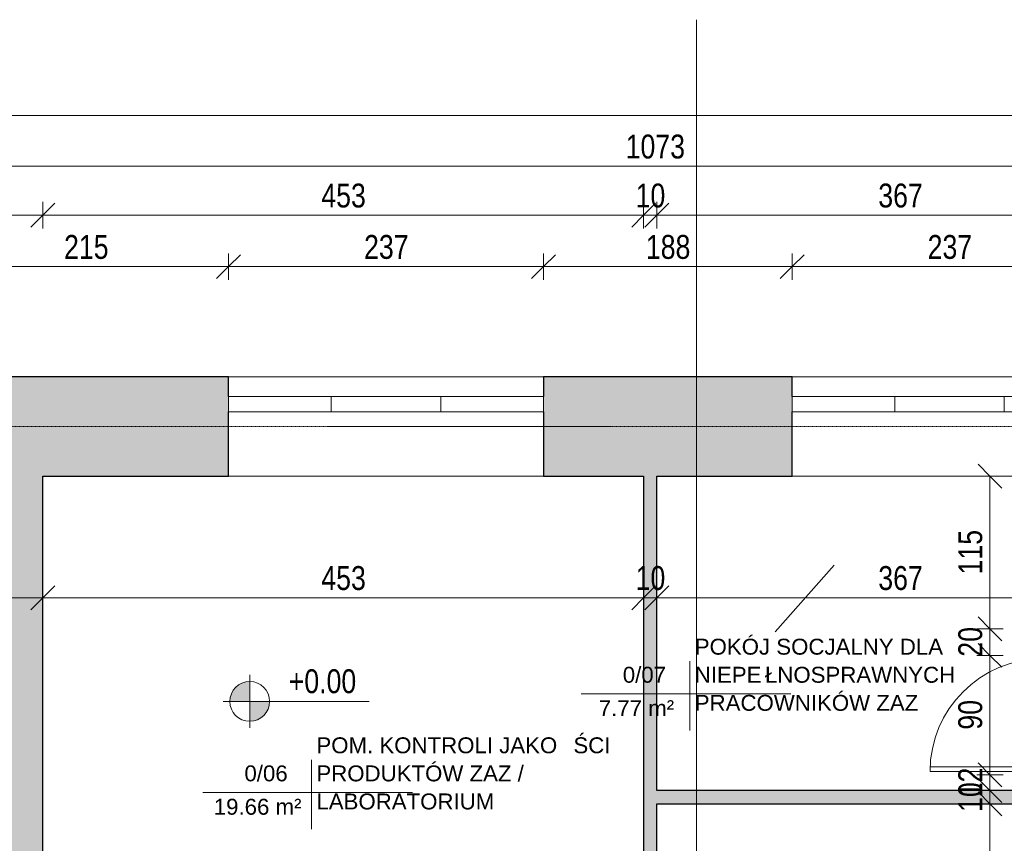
# Model space of a CAD drawing. Header units: centimetres. Extents: x 14727 to 18351, y -10882 to -8514.
# Tile 6 of 20: x 15178 to 15921, y -9194 to -8574. Entities that reach past the tile are written whole.
import ezdxf

# ---------------------------------------------------------------- set-up
doc = ezdxf.new("R2010")
doc.units = ezdxf.units.CM
doc.linetypes.add('Linia siatki', pattern=[0.9925, 0.47, -0.2175, 0.0875, -0.2175])
for name, color, linetype, lineweight in [('A-ANNO-DIMS', 211, 'Continuous', 9), ('A-ANNO-DIMS-100', 211, 'Continuous', 9), ('A-AREA-IDEN', 2, 'Continuous', 9), ('A-DETL-THIN', 151, 'Continuous', 9), ('A-DOOR', 31, 'Continuous', 9), ('A-DOOR-FRAM', 31, 'Continuous', 18), ('A-GLAZ', 151, 'Continuous', 9), ('A-WALL', 113, 'Continuous', 9), ('A-WALL-PATT', 111, 'Continuous', 25), ('G-ANNO-DIMS', 111, 'Continuous', 9), ('S-GRID', 1, 'Continuous', 9)]:
    doc.layers.add(name, color=color, linetype=linetype, lineweight=lineweight)
doc.styles.add('Arial_1', font='arial.ttf', dxfattribs={"height": 12})
doc.styles.add('Arial_3', font='arial.ttf', dxfattribs={"width": 0.8, "height": 18})
doc.dimstyles.new('Przekątna_-_1_8_mm_Arial', dxfattribs={"dimscale": 30.48, "dimtxt": 18.364669, "dimasz": 0.590551, "dimexe": 0.328084, "dimexo": 0.0625, "dimgap": 0.016404, "dimtad": 1, "dimdec": 0, "dimdsep": 46, "dimtxsty": 'Arial_3', "dimblk1": 'OBLIQUE', "dimblk2": 'OBLIQUE', "dimsah": 1, "dimcen": 0.09, "dimazin": 0, "dimtfac": 1, "dimtdec": 4, "dimtix": 1, "dimtmove": 0, "dimatfit": 3, "dimfxl": 0.328084, "dimfxlon": 1, "dimtvp": 1, "dimtolj": 1, "dimtzin": 0, "dimarcsym": 2})

# ---------------------------------------------------------------- blocks, each defined once
blk = doc.blocks.new('Drzwi-wewnętrzne-jednoskrzydłowe-dwupanelowe-drewniane - 900 x 2100mm-435349-3b_Poziom parteru inwentaryzacja')
at = {"layer": 'A-DOOR'}
for p, q in [((-49.64, 7.32), (-43.14, 7.32)), ((-49.64, 5.32), (-49.64, 7.32)), ((-43.14, 5.32), (-49.64, 5.32)), ((-43.14, 7.32), (-43.14, 5.32)), ((43.13, 7.32), (49.63, 7.32)), ((43.13, 5.32), (43.13, 7.32)), ((49.63, 5.32), (43.13, 5.32)), ((49.63, 7.32), (49.63, 5.32)), ((-49.64, -4.68), (-43.14, -4.68)), ((-49.64, -6.68), (-49.64, -4.68)), ((-43.14, -6.68), (-49.64, -6.68)), ((-43.14, -4.68), (-43.14, -6.68)), ((43.13, -4.68), (49.63, -4.68)), ((43.13, -6.68), (43.13, -4.68)), ((49.63, -6.68), (43.13, -6.68)), ((49.63, -4.68), (49.63, -6.68))]:
    blk.add_line(p, q, dxfattribs=at)
at = {"layer": 'A-DOOR', "lineweight": 18}
for p, q in [((39, -4.68), (42.5, -4.68)), ((39, -89.68), (39, -4.68)), ((42.5, -4.68), (42.5, -89.68)), ((42.5, -89.68), (39, -89.68))]:
    blk.add_line(p, q, dxfattribs=at)
at = {"layer": 'A-DOOR'}
blk.add_arc((42.5, -4.68), 85, 180, 270, dxfattribs=at)
at = {"layer": 'A-DOOR-FRAM'}
for p, q in [((-45, 5.32), (-42.5, 5.32)), ((-45, -4.68), (-45, 5.32)), ((-42.5, 5.32), (-42.5, 2.31)), ((-42.5, 2.31), (-41.23, 2.31)), ((-41.23, 2.31), (-41.23, -1.18)), ((41.23, 2.31), (42.5, 2.31)), ((41.23, -1.18), (41.23, 2.31)), ((42.5, 5.32), (45, 5.32)), ((42.5, 2.31), (42.5, 5.32)), ((45, 5.32), (45, -4.68)), ((-42.5, -4.68), (-45, -4.68)), ((-42.5, -1.18), (-42.5, -4.68)), ((-41.23, -1.18), (-42.5, -1.18)), ((42.5, -1.18), (41.23, -1.18)), ((42.5, -4.68), (42.5, -1.18)), ((45, -4.68), (42.5, -4.68))]:
    blk.add_line(p, q, dxfattribs=at)
blk = doc.blocks.new('Aluminum_2 szybowe - 160x140-605508-3b_Poziom parteru inwentaryzacja')
at = {"layer": 'A-GLAZ'}
for p, q in [((-137.16, 25.16), (22.84, 25.16)), ((-137.16, 13.73), (-137.16, 25.16)), ((22.84, 25.16), (22.84, 13.73)), ((22.84, 13.73), (-137.16, 13.73))]:
    blk.add_line(p, q, dxfattribs=at)
blk = doc.blocks.new('Etyk_pom_1_mala - Etyk_pom_1_mala-219433-3b_Poziom parteru inwentaryzacja')
at = {"layer": 'A-AREA-IDEN'}
for p, q in [((-0.0958, 0.1444), (-0.0958, -0.3781)), ((-0.9154, -0.1015), (0.6661, -0.1015))]:
    blk.add_line(p, q, dxfattribs=at)
blk = doc.blocks.new('DIMBLOCK1-3b_Poziom parteru inwentaryzacja')
at = {"layer": 'A-ANNO-DIMS-100'}
for p, q in [((15120.62, -8759.72), (15120.62, -8749.72)), ((15120.62, -8759.72), (15129.62, -8750.72)), ((15335.62, -8759.72), (15335.62, -8749.72)), ((15335.62, -8759.72), (15344.62, -8750.72)), ((15120.62, -8759.72), (15111.62, -8768.72)), ((15120.62, -8759.72), (15335.62, -8759.72)), ((15120.62, -8759.72), (15120.62, -8769.72)), ((15335.62, -8759.72), (15326.62, -8768.72)), ((15335.62, -8759.72), (15335.62, -8769.72))]:
    blk.add_line(p, q, dxfattribs=at)
at = {"layer": 'A-ANNO-DIMS-100', "color": 0, "insert": (15211.59, -8735.85), "char_height": 18, "width": 39.6677, "attachment_point": 1, "line_spacing_factor": 0.941778, "style": 'Arial_3'}
blk.add_mtext('215', dxfattribs=at)
blk = doc.blocks.new('_Oblique')
at = {"color": 0, "linetype": 'ByBlock', "lineweight": -2}
blk.add_line((-0.5, -0.5), (0.5, 0.5), dxfattribs=at)
blk = doc.blocks.new('DIMBLOCK2-3b_Poziom parteru inwentaryzacja')
at = {"layer": 'A-ANNO-DIMS-100'}
for p, q in [((15335.62, -8759.72), (15335.62, -8749.72)), ((15335.62, -8759.72), (15344.62, -8750.72)), ((15573.08, -8759.72), (15573.08, -8749.72)), ((15573.08, -8759.72), (15582.08, -8750.72)), ((15335.62, -8759.72), (15326.62, -8768.72)), ((15335.62, -8759.72), (15573.08, -8759.72)), ((15335.62, -8759.72), (15335.62, -8769.72)), ((15573.08, -8759.72), (15564.08, -8768.72)), ((15573.08, -8759.72), (15573.08, -8769.72))]:
    blk.add_line(p, q, dxfattribs=at)
at = {"layer": 'A-ANNO-DIMS-100', "color": 0, "insert": (15437.82, -8735.85), "char_height": 18, "width": 39.6677, "attachment_point": 1, "line_spacing_factor": 0.941778, "style": 'Arial_3'}
blk.add_mtext('237', dxfattribs=at)
blk = doc.blocks.new('DIMBLOCK3-3b_Poziom parteru inwentaryzacja')
at = {"layer": 'A-ANNO-DIMS-100'}
for p, q in [((15573.08, -8759.72), (15573.08, -8749.72)), ((15573.08, -8759.72), (15582.08, -8750.72)), ((15760.62, -8759.72), (15760.62, -8749.72)), ((15760.62, -8759.72), (15769.62, -8750.72)), ((15573.08, -8759.72), (15564.08, -8768.72)), ((15573.08, -8759.72), (15760.62, -8759.72)), ((15573.08, -8759.72), (15573.08, -8769.72)), ((15760.62, -8759.72), (15751.62, -8768.72)), ((15760.62, -8759.72), (15760.62, -8769.72))]:
    blk.add_line(p, q, dxfattribs=at)
at = {"layer": 'A-ANNO-DIMS-100', "color": 0, "insert": (15650.32, -8735.85), "char_height": 18, "width": 39.6677, "attachment_point": 1, "line_spacing_factor": 0.941778, "style": 'Arial_3'}
blk.add_mtext('188', dxfattribs=at)
blk = doc.blocks.new('DIMBLOCK4-3b_Poziom parteru inwentaryzacja')
at = {"layer": 'A-ANNO-DIMS-100'}
for p, q in [((15760.62, -8759.72), (15760.62, -8749.72)), ((15760.62, -8759.72), (15769.62, -8750.72)), ((15998.08, -8759.72), (15998.08, -8749.72)), ((15998.08, -8759.72), (16007.08, -8750.72)), ((15760.62, -8759.72), (15751.62, -8768.72)), ((15760.62, -8759.72), (15998.08, -8759.72)), ((15760.62, -8759.72), (15760.62, -8769.72)), ((15998.08, -8759.72), (15989.08, -8768.72)), ((15998.08, -8759.72), (15998.08, -8769.72))]:
    blk.add_line(p, q, dxfattribs=at)
at = {"layer": 'A-ANNO-DIMS-100', "color": 0, "insert": (15862.82, -8735.85), "char_height": 18, "width": 39.6677, "attachment_point": 1, "line_spacing_factor": 0.941778, "style": 'Arial_3'}
blk.add_mtext('237', dxfattribs=at)
blk = doc.blocks.new('DIMBLOCK16-3b_Poziom parteru inwentaryzacja')
at = {"layer": 'A-ANNO-DIMS-100'}
for p, q in [((15120.62, -8720.97), (15120.62, -8710.97)), ((15120.62, -8720.97), (15129.62, -8711.97)), ((15195.62, -8720.97), (15195.62, -8710.97)), ((15195.62, -8720.97), (15204.62, -8711.97)), ((15120.62, -8720.97), (15111.62, -8729.97)), ((15120.62, -8720.97), (15195.62, -8720.97)), ((15120.62, -8720.97), (15120.62, -8730.97)), ((15195.62, -8720.97), (15186.62, -8729.97)), ((15195.62, -8720.97), (15195.62, -8730.97))]:
    blk.add_line(p, q, dxfattribs=at)
at = {"layer": 'A-ANNO-DIMS-100', "color": 0, "insert": (15147.1, -8697.1), "char_height": 18, "width": 26.4451, "attachment_point": 1, "line_spacing_factor": 0.941778, "style": 'Arial_3'}
blk.add_mtext('75', dxfattribs=at)
blk = doc.blocks.new('DIMBLOCK17-3b_Poziom parteru inwentaryzacja')
at = {"layer": 'A-ANNO-DIMS-100'}
for p, q in [((15195.62, -8720.97), (15195.62, -8710.97)), ((15195.62, -8720.97), (15204.62, -8711.97)), ((15648.62, -8720.97), (15648.62, -8710.97)), ((15648.62, -8720.97), (15657.62, -8711.97)), ((15195.62, -8720.97), (15186.62, -8729.97)), ((15195.62, -8720.97), (15648.62, -8720.97)), ((15195.62, -8720.97), (15195.62, -8730.97)), ((15648.62, -8720.97), (15639.62, -8729.97)), ((15648.62, -8720.97), (15648.62, -8730.97))]:
    blk.add_line(p, q, dxfattribs=at)
at = {"layer": 'A-ANNO-DIMS-100', "color": 0, "insert": (15405.59, -8697.1), "char_height": 18, "width": 39.6677, "attachment_point": 1, "line_spacing_factor": 0.941778, "style": 'Arial_3'}
blk.add_mtext('453', dxfattribs=at)
blk = doc.blocks.new('DIMBLOCK18-3b_Poziom parteru inwentaryzacja')
at = {"layer": 'A-ANNO-DIMS-100'}
for p, q in [((15648.62, -8720.97), (15648.62, -8710.97)), ((15648.62, -8720.97), (15657.62, -8711.97)), ((15658.62, -8720.97), (15658.62, -8710.97)), ((15658.62, -8720.97), (15667.62, -8711.97)), ((15648.62, -8720.97), (15639.62, -8729.97)), ((15648.62, -8720.97), (15658.62, -8720.97)), ((15648.62, -8720.97), (15648.62, -8730.97)), ((15658.62, -8720.97), (15649.62, -8729.97)), ((15658.62, -8720.97), (15658.62, -8730.97))]:
    blk.add_line(p, q, dxfattribs=at)
at = {"layer": 'A-ANNO-DIMS-100', "color": 0, "insert": (15642.6, -8697.1), "char_height": 18, "width": 26.4451, "attachment_point": 1, "line_spacing_factor": 0.941778, "style": 'Arial_3'}
blk.add_mtext('10', dxfattribs=at)
blk = doc.blocks.new('DIMBLOCK19-3b_Poziom parteru inwentaryzacja')
at = {"layer": 'A-ANNO-DIMS-100'}
for p, q in [((15658.62, -8720.97), (15658.62, -8710.97)), ((15658.62, -8720.97), (15667.62, -8711.97)), ((16025.62, -8720.97), (16025.62, -8710.97)), ((16025.62, -8720.97), (16034.62, -8711.97)), ((15658.62, -8720.97), (15649.62, -8729.97)), ((15658.62, -8720.97), (16025.62, -8720.97)), ((15658.62, -8720.97), (15658.62, -8730.97)), ((16025.62, -8720.97), (16016.62, -8729.97)), ((16025.62, -8720.97), (16025.62, -8730.97))]:
    blk.add_line(p, q, dxfattribs=at)
at = {"layer": 'A-ANNO-DIMS-100', "color": 0, "insert": (15825.59, -8697.1), "char_height": 18, "width": 39.6677, "attachment_point": 1, "line_spacing_factor": 0.941778, "style": 'Arial_3'}
blk.add_mtext('367', dxfattribs=at)
blk = doc.blocks.new('DIMBLOCK35-3b_Poziom parteru inwentaryzacja')
at = {"layer": 'A-ANNO-DIMS-100'}
for p, q in [((15120.62, -8684.04), (15120.62, -8674.04)), ((15120.62, -8684.04), (15129.62, -8675.04)), ((16193.62, -8684.04), (16193.62, -8674.04)), ((16193.62, -8684.04), (16202.62, -8675.04)), ((15120.62, -8684.04), (15111.62, -8693.04)), ((15120.62, -8684.04), (16193.62, -8684.04)), ((15120.62, -8684.04), (15120.62, -8694.04)), ((16193.62, -8684.04), (16184.62, -8693.04)), ((16193.62, -8684.04), (16193.62, -8694.04))]:
    blk.add_line(p, q, dxfattribs=at)
at = {"layer": 'A-ANNO-DIMS-100', "color": 0, "insert": (15635.08, -8660.18), "char_height": 18, "width": 52.8902, "attachment_point": 1, "line_spacing_factor": 0.941778, "style": 'Arial_3'}
blk.add_mtext('1073', dxfattribs=at)
blk = doc.blocks.new('DIMBLOCK38-3b_Poziom parteru inwentaryzacja')
at = {"layer": 'A-ANNO-DIMS-100'}
for p, q in [((15120.62, -8645.78), (15120.62, -8635.78)), ((15120.62, -8645.78), (15129.62, -8636.78)), ((17920.62, -8645.78), (17920.62, -8635.78)), ((17920.62, -8645.78), (17929.62, -8636.78)), ((15120.62, -8645.78), (15111.62, -8654.78)), ((15120.62, -8645.78), (17920.62, -8645.78)), ((15120.62, -8645.78), (15120.62, -8655.78)), ((17920.62, -8645.78), (17911.62, -8654.78)), ((17920.62, -8645.78), (17920.62, -8655.78))]:
    blk.add_line(p, q, dxfattribs=at)
at = {"layer": 'A-ANNO-DIMS-100', "color": 0, "insert": (16498.58, -8621.91), "char_height": 18, "width": 52.8902, "attachment_point": 1, "line_spacing_factor": 0.941778, "style": 'Arial_3'}
blk.add_mtext('2800', dxfattribs=at)
blk = doc.blocks.new('DIMBLOCK189-3b_Poziom parteru inwentaryzacja')
at = {"layer": 'A-ANNO-DIMS-100'}
for p, q in [((15909.8, -8917.71), (15900.8, -8908.71)), ((15909.8, -8917.71), (15899.8, -8917.71)), ((15909.8, -8917.71), (15909.8, -9032.71)), ((15909.8, -8917.71), (15918.8, -8926.71)), ((15909.8, -8917.71), (15919.8, -8917.71)), ((15909.8, -9032.71), (15900.8, -9023.71)), ((15909.8, -9032.71), (15899.8, -9032.71)), ((15909.8, -9032.71), (15918.8, -9041.71)), ((15909.8, -9032.71), (15919.8, -9032.71))]:
    blk.add_line(p, q, dxfattribs=at)
at = {"layer": 'A-ANNO-DIMS-100', "color": 0, "insert": (15885.93, -8991.74), "char_height": 18, "width": 39.6677, "attachment_point": 1, "rotation": 90, "line_spacing_factor": 0.941778, "style": 'Arial_3'}
blk.add_mtext('115', dxfattribs=at)
blk = doc.blocks.new('DIMBLOCK190-3b_Poziom parteru inwentaryzacja')
at = {"layer": 'A-ANNO-DIMS-100'}
for p, q in [((15909.8, -9032.71), (15900.8, -9023.71)), ((15909.8, -9032.71), (15899.8, -9032.71)), ((15909.8, -9032.71), (15909.8, -9052.71)), ((15909.8, -9032.71), (15918.8, -9041.71)), ((15909.8, -9032.71), (15919.8, -9032.71)), ((15909.8, -9052.71), (15900.8, -9043.71)), ((15909.8, -9052.71), (15899.8, -9052.71)), ((15909.8, -9052.71), (15918.8, -9061.71)), ((15909.8, -9052.71), (15919.8, -9052.71))]:
    blk.add_line(p, q, dxfattribs=at)
at = {"layer": 'A-ANNO-DIMS-100', "color": 0, "insert": (15885.93, -9053.73), "char_height": 18, "width": 26.4451, "attachment_point": 1, "rotation": 90, "line_spacing_factor": 0.941778, "style": 'Arial_3'}
blk.add_mtext('20', dxfattribs=at)
blk = doc.blocks.new('DIMBLOCK191-3b_Poziom parteru inwentaryzacja')
at = {"layer": 'A-ANNO-DIMS-100'}
for p, q in [((15909.8, -9052.71), (15900.8, -9043.71)), ((15909.8, -9052.71), (15899.8, -9052.71)), ((15909.8, -9052.71), (15909.8, -9142.71)), ((15909.8, -9052.71), (15918.8, -9061.71)), ((15909.8, -9052.71), (15919.8, -9052.71)), ((15909.8, -9142.71), (15900.8, -9133.71)), ((15909.8, -9142.71), (15899.8, -9142.71)), ((15909.8, -9142.71), (15918.8, -9151.71)), ((15909.8, -9142.71), (15919.8, -9142.71))]:
    blk.add_line(p, q, dxfattribs=at)
at = {"layer": 'A-ANNO-DIMS-100', "color": 0, "insert": (15885.93, -9108.73), "char_height": 18, "width": 26.4451, "attachment_point": 1, "rotation": 90, "line_spacing_factor": 0.941778, "style": 'Arial_3'}
blk.add_mtext('90', dxfattribs=at)
blk = doc.blocks.new('DIMBLOCK192-3b_Poziom parteru inwentaryzacja')
at = {"layer": 'A-ANNO-DIMS-100'}
for p, q in [((15909.8, -9142.71), (15900.8, -9133.71)), ((15909.8, -9142.71), (15899.8, -9142.71)), ((15909.8, -9154.71), (15900.8, -9145.71)), ((15909.8, -9142.71), (15909.8, -9154.71)), ((15909.8, -9142.71), (15918.8, -9151.71)), ((15909.8, -9142.71), (15919.8, -9142.71)), ((15909.8, -9154.71), (15899.8, -9154.71)), ((15909.8, -9154.71), (15918.8, -9163.71)), ((15909.8, -9154.71), (15919.8, -9154.71))]:
    blk.add_line(p, q, dxfattribs=at)
at = {"layer": 'A-ANNO-DIMS-100', "color": 0, "insert": (15885.93, -9159.73), "char_height": 18, "width": 26.4451, "attachment_point": 1, "rotation": 90, "line_spacing_factor": 0.941778, "style": 'Arial_3'}
blk.add_mtext('12', dxfattribs=at)
blk = doc.blocks.new('DIMBLOCK193-3b_Poziom parteru inwentaryzacja')
at = {"layer": 'A-ANNO-DIMS-100'}
for p, q in [((15909.8, -9154.71), (15900.8, -9145.71)), ((15909.8, -9154.71), (15899.8, -9154.71)), ((15909.8, -9154.71), (15909.8, -9164.71)), ((15909.8, -9154.71), (15918.8, -9163.71)), ((15909.8, -9154.71), (15919.8, -9154.71)), ((15909.8, -9164.71), (15900.8, -9155.71)), ((15909.8, -9164.71), (15899.8, -9164.71)), ((15909.8, -9164.71), (15918.8, -9173.71)), ((15909.8, -9164.71), (15919.8, -9164.71))]:
    blk.add_line(p, q, dxfattribs=at)
at = {"layer": 'A-ANNO-DIMS-100', "color": 0, "insert": (15885.93, -9170.73), "char_height": 18, "width": 26.4451, "attachment_point": 1, "rotation": 90, "line_spacing_factor": 0.941778, "style": 'Arial_3'}
blk.add_mtext('10', dxfattribs=at)
blk = doc.blocks.new('DIMBLOCK194-3b_Poziom parteru inwentaryzacja')
at = {"layer": 'A-ANNO-DIMS-100'}
for p, q in [((15909.8, -9164.71), (15900.8, -9155.71)), ((15909.8, -9164.71), (15899.8, -9164.71)), ((15909.8, -9164.71), (15909.8, -9351.71)), ((15909.8, -9164.71), (15918.8, -9173.71)), ((15909.8, -9164.71), (15919.8, -9164.71)), ((15909.8, -9351.71), (15900.8, -9342.71)), ((15909.8, -9351.71), (15899.8, -9351.71)), ((15909.8, -9351.71), (15918.8, -9360.71)), ((15909.8, -9351.71), (15919.8, -9351.71))]:
    blk.add_line(p, q, dxfattribs=at)
at = {"layer": 'A-ANNO-DIMS-100', "color": 0, "insert": (15885.93, -9274.74), "char_height": 18, "width": 39.6677, "attachment_point": 1, "rotation": 90, "line_spacing_factor": 0.941778, "style": 'Arial_3'}
blk.add_mtext('187', dxfattribs=at)
blk = doc.blocks.new('DIMBLOCK195-3b_Poziom parteru inwentaryzacja')
at = {"layer": 'A-ANNO-DIMS-100'}
for p, q in [((15120.62, -9009.31), (15120.62, -8999.31)), ((15120.62, -9009.31), (15129.62, -9000.31)), ((15195.62, -9009.31), (15195.62, -8999.31)), ((15195.62, -9009.31), (15204.62, -9000.31)), ((15120.62, -9009.31), (15111.62, -9018.31)), ((15120.62, -9009.31), (15195.62, -9009.31)), ((15120.62, -9009.31), (15120.62, -9019.31)), ((15195.62, -9009.31), (15186.62, -9018.31)), ((15195.62, -9009.31), (15195.62, -9019.31))]:
    blk.add_line(p, q, dxfattribs=at)
at = {"layer": 'A-ANNO-DIMS-100', "color": 0, "insert": (15147.1, -8985.44), "char_height": 18, "width": 26.4451, "attachment_point": 1, "line_spacing_factor": 0.941778, "style": 'Arial_3'}
blk.add_mtext('75', dxfattribs=at)
blk = doc.blocks.new('DIMBLOCK196-3b_Poziom parteru inwentaryzacja')
at = {"layer": 'A-ANNO-DIMS-100'}
for p, q in [((15195.62, -9009.31), (15195.62, -8999.31)), ((15195.62, -9009.31), (15204.62, -9000.31)), ((15648.62, -9009.31), (15648.62, -8999.31)), ((15648.62, -9009.31), (15657.62, -9000.31)), ((15195.62, -9009.31), (15186.62, -9018.31)), ((15195.62, -9009.31), (15648.62, -9009.31)), ((15195.62, -9009.31), (15195.62, -9019.31)), ((15648.62, -9009.31), (15639.62, -9018.31)), ((15648.62, -9009.31), (15648.62, -9019.31))]:
    blk.add_line(p, q, dxfattribs=at)
at = {"layer": 'A-ANNO-DIMS-100', "color": 0, "insert": (15405.59, -8985.44), "char_height": 18, "width": 39.6677, "attachment_point": 1, "line_spacing_factor": 0.941778, "style": 'Arial_3'}
blk.add_mtext('453', dxfattribs=at)
blk = doc.blocks.new('DIMBLOCK197-3b_Poziom parteru inwentaryzacja')
at = {"layer": 'A-ANNO-DIMS-100'}
for p, q in [((15648.62, -9009.31), (15648.62, -8999.31)), ((15648.62, -9009.31), (15657.62, -9000.31)), ((15658.62, -9009.31), (15658.62, -8999.31)), ((15658.62, -9009.31), (15667.62, -9000.31)), ((15648.62, -9009.31), (15639.62, -9018.31)), ((15648.62, -9009.31), (15658.62, -9009.31)), ((15648.62, -9009.31), (15648.62, -9019.31)), ((15658.62, -9009.31), (15649.62, -9018.31)), ((15658.62, -9009.31), (15658.62, -9019.31))]:
    blk.add_line(p, q, dxfattribs=at)
at = {"layer": 'A-ANNO-DIMS-100', "color": 0, "insert": (15642.6, -8985.44), "char_height": 18, "width": 26.4451, "attachment_point": 1, "line_spacing_factor": 0.941778, "style": 'Arial_3'}
blk.add_mtext('10', dxfattribs=at)
blk = doc.blocks.new('DIMBLOCK198-3b_Poziom parteru inwentaryzacja')
at = {"layer": 'A-ANNO-DIMS-100'}
for p, q in [((15658.62, -9009.31), (15658.62, -8999.31)), ((15658.62, -9009.31), (15667.62, -9000.31)), ((16025.62, -9009.31), (16025.62, -8999.31)), ((16025.62, -9009.31), (16034.62, -9000.31)), ((15658.62, -9009.31), (15649.62, -9018.31)), ((15658.62, -9009.31), (16025.62, -9009.31)), ((15658.62, -9009.31), (15658.62, -9019.31)), ((16025.62, -9009.31), (16016.62, -9018.31)), ((16025.62, -9009.31), (16025.62, -9019.31))]:
    blk.add_line(p, q, dxfattribs=at)
at = {"layer": 'A-ANNO-DIMS-100', "color": 0, "insert": (15825.59, -8985.44), "char_height": 18, "width": 39.6677, "attachment_point": 1, "line_spacing_factor": 0.941778, "style": 'Arial_3'}
blk.add_mtext('367', dxfattribs=at)

msp = doc.modelspace()

# ---------------------------------------------------------------- hatches: boundary and pattern name
at = {"layer": 'A-WALL-PATT', "lineweight": 9}
h = msp.add_hatch(color=256, dxfattribs=at)
h.paths.add_polyline_path([(15195.62, -10415.49), (15195.62, -9578.21), (15120.62, -9578.21), (15120.62, -10415.49)])
h.paths.add_polyline_path([(15195.62, -9388.21), (15195.62, -8842.71), (15120.62, -8842.71), (15120.62, -9388.21), (15185.62, -9388.21)])
h = msp.add_hatch(color=256, dxfattribs=at)
h.paths.add_polyline_path([(15998.08, -8917.71), (16193.62, -8917.71), (16193.62, -8842.71), (15998.08, -8842.71), (15998.08, -8869.14)])
h.paths.add_polyline_path([(15760.62, -8917.71), (15760.62, -8842.71), (15573.08, -8842.71), (15573.08, -8917.71), (15701.35, -8917.71)])
h.paths.add_polyline_path([(15279.69, -8917.71), (15335.62, -8917.71), (15335.62, -8842.71), (15195.62, -8842.71), (15195.62, -8917.71)])
for points in [[(15648.62, -9351.71), (15658.62, -9351.71), (15658.62, -8917.71), (15648.62, -8917.71), (15648.62, -9318.98)], [(15949.62, -9164.71), (15949.62, -9154.71), (15658.62, -9154.71), (15658.62, -9164.71), (15912.18, -9164.71)]]:
    msp.add_hatch(color=256, dxfattribs=at).paths.add_polyline_path(points)
at = {"layer": 'G-ANNO-DIMS'}
h = msp.add_hatch(color=256, dxfattribs=at)
edge = h.paths.add_edge_path()
edge.add_arc((15351.56, -9087.45), 15, 90, 180)
edge.add_line((15336.56, -9087.45), (15351.56, -9087.45))
edge.add_line((15351.56, -9087.45), (15351.56, -9072.45))
h = msp.add_hatch(color=256, dxfattribs=at)
edge = h.paths.add_edge_path()
edge.add_arc((15351.56, -9087.45), 15, 270, 360)
edge.add_line((15366.56, -9087.45), (15351.56, -9087.45))
edge.add_line((15351.56, -9087.45), (15351.56, -9102.45))

# ---------------------------------------------------------------- linework, layer by layer
at = {"layer": 'A-AREA-IDEN'}
msp.add_line((15792.39, -8984.66), (15747.89, -9034.99), dxfattribs=at)
at = {"layer": 'A-DETL-THIN'}
for p, q in [((15658.62, -9109.71), (15658.62, -9154.71)), ((15658.62, -9154.71), (15784.62, -9154.71))]:
    msp.add_line(p, q, dxfattribs=at)
at = {"layer": 'A-WALL', "lineweight": 25}
for p, q in [((15335.62, -8842.71), (15120.62, -8842.71)), ((15335.62, -8857.71), (15335.62, -8842.71)), ((15760.62, -8842.71), (15573.08, -8842.71)), ((15573.08, -8842.71), (15573.08, -8857.71)), ((15760.62, -8857.71), (15760.62, -8842.71)), ((15335.62, -8917.71), (15335.62, -8869.14)), ((15573.08, -8869.14), (15573.08, -8917.71)), ((15760.62, -8917.71), (15760.62, -8869.14)), ((15195.62, -9351.71), (15195.62, -8917.71)), ((15195.62, -8917.71), (15335.62, -8917.71)), ((15573.08, -8917.71), (15648.62, -8917.71)), ((15648.62, -8917.71), (15648.62, -9351.71)), ((15658.62, -8917.71), (15760.62, -8917.71)), ((15658.62, -9154.71), (15658.62, -8917.71)), ((15949.62, -9154.71), (15658.62, -9154.71)), ((15658.62, -9351.71), (15658.62, -9164.71)), ((15658.62, -9164.71), (15949.62, -9164.71))]:
    msp.add_line(p, q, dxfattribs=at)
at = {"layer": 'A-WALL'}
for p, q in [((15335.62, -8842.71), (15573.08, -8842.71)), ((15760.62, -8842.71), (15998.08, -8842.71)), ((15573.08, -8917.71), (15335.62, -8917.71)), ((15998.08, -8917.71), (15760.62, -8917.71))]:
    msp.add_line(p, q, dxfattribs=at)
at = {"layer": 'G-ANNO-DIMS'}
for p, q in [((15351.56, -9067.45), (15351.56, -9107.45)), ((15351.56, -9087.45), (15351.56, -9072.45)), ((15371.56, -9087.45), (15331.56, -9087.45)), ((15336.56, -9087.45), (15351.56, -9087.45)), ((15366.56, -9087.45), (15351.56, -9087.45)), ((15351.56, -9087.45), (15351.56, -9102.45)), ((15351.56, -9087.45), (15380.07, -9087.45)), ((15380.07, -9087.45), (15441.75, -9087.45))]:
    msp.add_line(p, q, dxfattribs=at)
for start, end in [(90, 180), (0, 90), (180, 270), (270, 0)]:
    msp.add_arc((15351.56, -9087.45), 15, start, end, dxfattribs=at)
at = {"layer": 'S-GRID', "linetype": 'Linia siatki'}
for p, q in [((15688.62, -8573.57), (15688.62, -10821.58)), ((14786.83, -8880.21), (18290.98, -8880.21))]:
    msp.add_line(p, q, dxfattribs=at)

# ---------------------------------------------------------------- block references
at = {"layer": 'A-AREA-IDEN', "xscale": 99.99999999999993, "yscale": 99.99999999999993, "zscale": 99.99999999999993}
for p in [(15693.12, -9071.51), (15407.79, -9145.84)]:
    msp.add_blockref('Etyk_pom_1_mala - Etyk_pom_1_mala-219433-3b_Poziom parteru inwentaryzacja', p, dxfattribs=at)
at = {"layer": 'A-DOOR', "rotation": 270}
msp.add_blockref('Drzwi-wewnętrzne-jednoskrzydłowe-dwupanelowe-drewniane - 900 x 2100mm-435349-3b_Poziom parteru inwentaryzacja', (15954.31, -9097.71), dxfattribs=at)
at = {"layer": 'A-GLAZ'}
for p in [(15472.78, -8882.87), (15550.24, -8882.87), (15897.78, -8882.87), (15975.24, -8882.87)]:
    msp.add_blockref('Aluminum_2 szybowe - 160x140-605508-3b_Poziom parteru inwentaryzacja', p, dxfattribs=at)

# ---------------------------------------------------------------- texts
at = {"layer": 'A-AREA-IDEN', "char_height": 12, "attachment_point": 1, "style": 'Arial_1'}
for s, insert, width in [('POKÓJ SOCJALNY DLA', (15687.2, -9040.19), 241.3079), ('0/07', (15632.92, -9061.34), 42.4894), ('NIEPE', (15687.2, -9061.36), 64.135), ('ŁNOSPRAWNYCH', (15740.12, -9061.36), 185.9915), ('PRACOWNIKÓW ZAZ', (15687.2, -9082.52), 222.8691), ('7.77 m²', (15614.79, -9086.51), 73.7552), ('POM. KONTROLI JAKO', (15401.88, -9114.52), 234.8944), ('ŚCI', (15595.68, -9114.52), 36.8776), ('PRODUKTÓW ZAZ /', (15401.88, -9135.69), 205.232), ('0/06', (15347.6, -9135.67), 42.4894), ('19.66 m²', (15324.46, -9160.84), 85.7806), ('LABORATORIUM', (15401.88, -9156.85), 173.9662)]:
    msp.add_mtext(s, dxfattribs=dict(at, insert=insert, width=width))
at = {"layer": 'G-ANNO-DIMS', "insert": (15381.01, -9063.23), "char_height": 18, "width": 60.1593, "attachment_point": 1, "line_spacing_factor": 0.941778, "style": 'Arial_3'}
msp.add_mtext('+0.00', dxfattribs=at)

# ---------------------------------------------------------------- dimensions: what is measured, and where the dimension line sits
at = {"layer": 'A-ANNO-DIMS'}
for base, p1, p2, override, picture, middle in [((17920.62, -8645.78), (15120.62, -8655.78), (17920.62, -8655.78), {"dimpost": '<>', "dimfxl": 2800}, 'DIMBLOCK38-3b_Poziom parteru inwentaryzacja', (16520.62, -8636.09)), ((16193.62, -8684.04), (15120.62, -8694.04), (16193.62, -8694.04), {"dimpost": '<>', "dimfxl": 1073}, 'DIMBLOCK35-3b_Poziom parteru inwentaryzacja', (15657.12, -8674.35)), ((15195.62, -8720.97), (15120.62, -8730.97), (15195.62, -8730.97), {"dimpost": '<>', "dimfxl": 75}, 'DIMBLOCK16-3b_Poziom parteru inwentaryzacja', (15158.12, -8711.32)), ((15648.62, -8720.97), (15195.62, -8730.97), (15648.62, -8730.97), {"dimpost": '<>', "dimfxl": 453}, 'DIMBLOCK17-3b_Poziom parteru inwentaryzacja', (15422.12, -8711.28)), ((15658.62, -8720.97), (15648.62, -8730.97), (15658.62, -8730.97), {"dimpost": '<>', "dimfxl": 10}, 'DIMBLOCK18-3b_Poziom parteru inwentaryzacja', (15653.62, -8711.28)), ((16025.62, -8720.97), (15658.62, -8730.97), (16025.62, -8730.97), {"dimpost": '<>', "dimfxl": 367}, 'DIMBLOCK19-3b_Poziom parteru inwentaryzacja', (15842.12, -8711.28)), ((15335.62, -8759.72), (15120.62, -8769.72), (15335.62, -8769.72), {"dimpost": '<>', "dimfxl": 215}, 'DIMBLOCK1-3b_Poziom parteru inwentaryzacja', (15228.12, -8750.03)), ((15573.08, -8759.72), (15335.62, -8769.72), (15573.08, -8769.72), {"dimpost": '<>', "dimfxl": 237.46}, 'DIMBLOCK2-3b_Poziom parteru inwentaryzacja', (15454.35, -8750.02)), ((15760.62, -8759.72), (15573.08, -8769.72), (15760.62, -8769.72), {"dimpost": '<>', "dimfxl": 187.54}, 'DIMBLOCK3-3b_Poziom parteru inwentaryzacja', (15666.85, -8750.03)), ((15998.08, -8759.72), (15760.62, -8769.72), (15998.08, -8769.72), {"dimpost": '<>', "dimfxl": 237.46}, 'DIMBLOCK4-3b_Poziom parteru inwentaryzacja', (15879.35, -8750.02)), ((15195.62, -9009.31), (15120.62, -8999.31), (15195.62, -8999.31), {"dimpost": '<>', "dimfxl": 75}, 'DIMBLOCK195-3b_Poziom parteru inwentaryzacja', (15158.12, -8999.65)), ((15648.62, -9009.31), (15195.62, -8999.31), (15648.62, -8999.31), {"dimpost": '<>', "dimfxl": 453}, 'DIMBLOCK196-3b_Poziom parteru inwentaryzacja', (15422.12, -8999.61)), ((15658.62, -9009.31), (15648.62, -8999.31), (15658.62, -8999.31), {"dimpost": '<>', "dimfxl": 10}, 'DIMBLOCK197-3b_Poziom parteru inwentaryzacja', (15653.62, -8999.62)), ((16025.62, -9009.31), (15658.62, -8999.31), (16025.62, -8999.31), {"dimpost": '<>', "dimfxl": 367}, 'DIMBLOCK198-3b_Poziom parteru inwentaryzacja', (15842.12, -8999.61))]:
    dim = msp.add_linear_dim(base=base, p1=p1, p2=p2, dimstyle='Przekątna_-_1_8_mm_Arial', override=override, dxfattribs=at)
    dim.commit()
    dim.dimension.update_dxf_attribs({"geometry": picture, "text_midpoint": middle})
for base, p1, p2, override, picture, middle in [((15909.8, -9032.71), (15919.8, -8917.71), (15919.8, -9032.71), {"dimpost": '<>', "dimfxl": 115}, 'DIMBLOCK189-3b_Poziom parteru inwentaryzacja', (15900.11, -8975.21)), ((15909.8, -9052.71), (15919.8, -9032.71), (15919.8, -9052.71), {"dimpost": '<>', "dimfxl": 20}, 'DIMBLOCK190-3b_Poziom parteru inwentaryzacja', (15900.11, -9042.71)), ((15909.8, -9142.71), (15919.8, -9052.71), (15919.8, -9142.71), {"dimpost": '<>', "dimfxl": 90}, 'DIMBLOCK191-3b_Poziom parteru inwentaryzacja', (15900.11, -9097.71)), ((15909.8, -9154.71), (15919.8, -9142.71), (15919.8, -9154.71), {"dimpost": '<>', "dimfxl": 12}, 'DIMBLOCK192-3b_Poziom parteru inwentaryzacja', (15900.26, -9148.71)), ((15909.8, -9164.71), (15919.8, -9154.71), (15919.8, -9164.71), {"dimpost": '<>', "dimfxl": 10}, 'DIMBLOCK193-3b_Poziom parteru inwentaryzacja', (15900.11, -9159.71)), ((15909.8, -9351.71), (15919.8, -9164.71), (15919.8, -9351.71), {"dimpost": '<>', "dimfxl": 187}, 'DIMBLOCK194-3b_Poziom parteru inwentaryzacja', (15900.11, -9258.21))]:
    dim = msp.add_linear_dim(base=base, p1=p1, p2=p2, angle=90, dimstyle='Przekątna_-_1_8_mm_Arial', override=override, dxfattribs=at)
    dim.commit()
    dim.dimension.update_dxf_attribs({"geometry": picture, "text_midpoint": middle})

doc.saveas('drawing.dxf')
